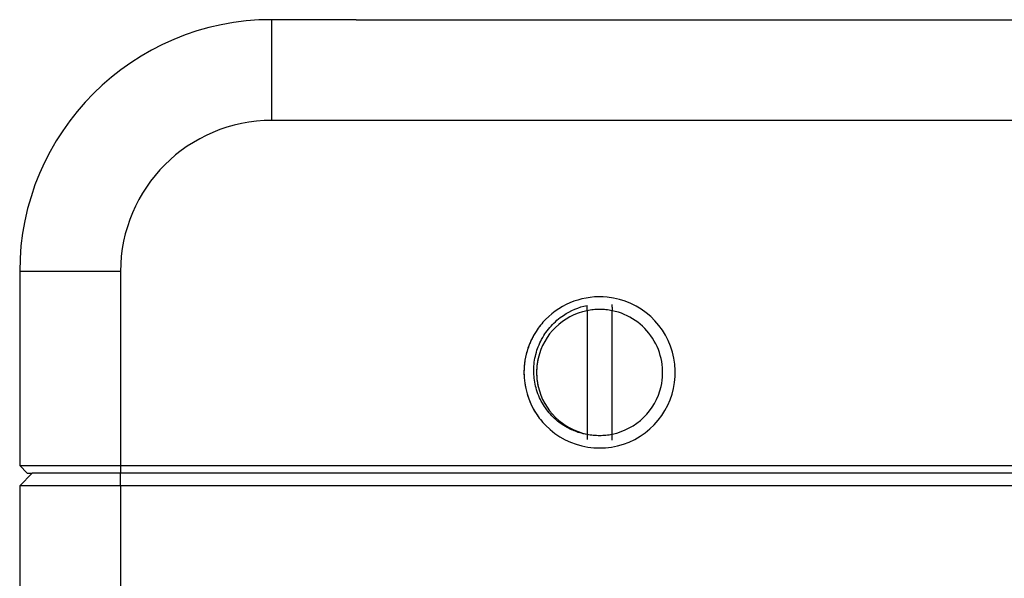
# Model space of a CAD drawing. Extents: x -1765 to 4890, y -3431 to 1272.
# Tile 37 of 189: x -49 to -10, y -2445 to -2423. Entities that reach past the tile are written whole.
import ezdxf

# ---------------------------------------------------------------- set-up
doc = ezdxf.new("R2010")
doc.units = 0
doc.linetypes.add('DASHED', pattern=[15, 7, -8])
doc.layers.get('0').update_dxf_attribs({"linetype": 'CONTINUOUS'})
doc.layers.add('1', color=7, linetype='CONTINUOUS')

# ---------------------------------------------------------------- blocks, each defined once
blk = doc.blocks.new('LATCH_E7018-21201_2__73', base_point=(-42.5, -2440.751))
at = {"color": 7, "linetype": 'DASHED'}
for p, q in [((-40, -2440.751), (-42.5, -2440.751)), ((-38, -2440.751), (-40, -2440.751)), ((-37, -2440.751), (-38, -2440.751)), ((-35.5, -2440.751), (-37, -2440.751)), ((-33.5, -2440.751), (-35.5, -2440.751)), ((-33.28, -2440.751), (-33.5, -2440.751)), ((-17.901, -2440.751), (-33.28, -2440.751)), ((-16.5, -2440.751), (-17.901, -2440.751)), ((-7.5, -2440.751), (-16.5, -2440.751))]:
    blk.add_line(p, q, dxfattribs=at)
blk = doc.blocks.new('LOCK_ASSY__76', base_point=(-42.5, -2440.751))
blk.add_blockref('LATCH_E7018-21201_2__73', (-42.5, -2440.751))
blk = doc.blocks.new('Z_STAGE_PLATE__77', base_point=(-49, -2440.751))
at = {"color": 7, "linetype": 'CONTINUOUS'}
for p, q in [((-39, -2426.751), (-39, -2422.751)), ((-35.661, -2422.751), (-39, -2422.751)), ((-35.661, -2422.751), (-27.455, -2422.751)), ((-27.455, -2422.751), (56.278, -2422.751)), ((99, -2426.751), (-39, -2426.751)), ((-49, -2432.751), (-49, -2440.451)), ((-47.939, -2432.751), (-49, -2432.751)), ((-47.671, -2432.751), (-47.939, -2432.751)), ((-45, -2432.751), (-47.671, -2432.751)), ((-45, -2432.751), (-45, -2440.451)), ((-49, -2440.451), (-45, -2440.451)), ((-48.7, -2440.751), (-49, -2440.451)), ((-45, -2440.451), (105, -2440.451)), ((-45, -2440.451), (-45, -2440.751)), ((-48.7, -2440.751), (-48.5, -2440.751)), ((-45, -2440.751), (-48.5, -2440.751)), ((-42.5, -2440.751), (-45, -2440.751)), ((-40, -2440.751), (-42.5, -2440.751)), ((-38, -2440.751), (-40, -2440.751)), ((-37, -2440.751), (-38, -2440.751)), ((-35.5, -2440.751), (-37, -2440.751)), ((-33.5, -2440.751), (-35.5, -2440.751)), ((-33.28, -2440.751), (-33.5, -2440.751)), ((-17.901, -2440.751), (-33.28, -2440.751)), ((-16.5, -2440.751), (-17.901, -2440.751)), ((-7.5, -2440.751), (-16.5, -2440.751))]:
    blk.add_line(p, q, dxfattribs=at)
for centre, radius, start, end in [((-39, -2432.751), 10, 90, 180), ((-39, -2432.751), 6, 90, 180), ((-26, -2436.751), 3, 84.1677, 135.6023), ((-26, -2436.751), 3, -135.6023, 84.1677), ((-26, -2436.751), 2.5, 78.463, 101.537), ((-26, -2436.751), 3, 135.6023, 147.2168), ((-26, -2436.751), 3, 147.2168, 161.2791), ((-26, -2436.751), 3, 161.2791, 180), ((-26, -2436.751), 3, 180, -147.2168), ((-26, -2436.751), 3, -147.2168, -135.6023), ((-26, -2436.751), 2.5, -101.537, -78.463)]:
    blk.add_arc(centre, radius, start, end, dxfattribs=at)
at = {"color": 7, "linetype": 'DASHED'}
for start, end in [(101.537, 167.1159), (-12.8841, 78.463), (167.1159, 180), (180, -167.1159), (-167.1159, -101.537), (-78.463, -12.8841)]:
    blk.add_arc((-26, -2436.751), 2.5, start, end, dxfattribs=at)
blk = doc.blocks.new('RAIL_E7018-23701_1__79', base_point=(-42.088, -2422.751))
at = {"color": 7, "linetype": 'DASHED'}
for p, q in [((-35.661, -2422.751), (-39, -2422.751)), ((-35.661, -2422.751), (-27.455, -2422.751)), ((-27.455, -2422.751), (56.278, -2422.751))]:
    blk.add_line(p, q, dxfattribs=at)
blk = doc.blocks.new('RAIL_E7018-23701_2__80', base_point=(-42.088, -2422.751))
at = {"color": 7, "linetype": 'DASHED'}
for p, q in [((-35.661, -2422.751), (-39, -2422.751)), ((-35.661, -2422.751), (-27.455, -2422.751)), ((-27.455, -2422.751), (56.278, -2422.751))]:
    blk.add_line(p, q, dxfattribs=at)
blk = doc.blocks.new('CLAMP_ASSY__81', base_point=(-94.807, -2432.751))
for name in ['RAIL_E7018-23701_1__79', 'RAIL_E7018-23701_2__80']:
    blk.add_blockref(name, (-42.088, -2422.751))
blk = doc.blocks.new('PIN_E7018-23703_5__84', base_point=(-29, -2439.751))
at = {"color": 7, "linetype": 'CONTINUOUS'}
for p, q in [((-26.5, -2434.287), (-26.5, -2434.089)), ((-26.5, -2434.287), (-26.5, -2434.302)), ((-26.5, -2434.302), (-26.5, -2439.201)), ((-25.5, -2434.159), (-25.5, -2434.062)), ((-25.5, -2434.163), (-25.5, -2434.159)), ((-25.5, -2434.163), (-25.5, -2434.302)), ((-25.5, -2439.201), (-25.5, -2434.302)), ((-26.5, -2439.201), (-26.5, -2439.215)), ((-26.5, -2439.215), (-26.5, -2439.254)), ((-26.5, -2439.254), (-26.5, -2439.413)), ((-26.5, -2439.414), (-26.5, -2439.413)), ((-25.5, -2439.34), (-25.5, -2439.201)), ((-25.5, -2439.344), (-25.5, -2439.34)), ((-25.5, -2439.44), (-25.5, -2439.344))]:
    blk.add_line(p, q, dxfattribs=at)
at = {"color": 7, "linetype": 'DASHED'}
for start, end in [(84.1677, 135.6023), (-135.6023, 84.1677), (135.6023, 147.2168), (147.2168, 161.2791), (161.2791, 180), (180, -147.2168), (-147.2168, -135.6023)]:
    blk.add_arc((-26, -2436.751), 3, start, end, dxfattribs=at)
at = {"color": 7, "linetype": 'CONTINUOUS'}
for start, end in [(101.537, 167.1159), (-12.8841, 78.463), (167.1159, 180), (180, -167.1159), (-167.1159, -101.537), (-78.463, -12.8841)]:
    blk.add_arc((-26, -2436.751), 2.5, start, end, dxfattribs=at)
blk.add_open_spline([(-26.5, -2439.215), (-26.706, -2439.179), (-26.879, -2439.123), (-27.011, -2439.069), (-27.144, -2439.016), (-27.306, -2438.937), (-27.479, -2438.821), (-27.557, -2438.768), (-27.642, -2438.705), (-27.729, -2438.629), (-27.8, -2438.567), (-27.876, -2438.494), (-27.954, -2438.407), (-28.016, -2438.338), (-28.083, -2438.256), (-28.149, -2438.161), (-28.202, -2438.085), (-28.258, -2437.995), (-28.312, -2437.893), (-28.357, -2437.809), (-28.402, -2437.711), (-28.444, -2437.601), (-28.485, -2437.492), (-28.516, -2437.389), (-28.538, -2437.297), (-28.563, -2437.194), (-28.582, -2437.089), (-28.594, -2436.984), (-28.605, -2436.893), (-28.613, -2436.786), (-28.612, -2436.664), (-28.611, -2436.452), (-28.583, -2436.241), (-28.531, -2436.034), (-28.502, -2435.92), (-28.468, -2435.818), (-28.433, -2435.73), (-28.395, -2435.631), (-28.35, -2435.534), (-28.3, -2435.44), (-28.244, -2435.335), (-28.185, -2435.243), (-28.13, -2435.164), (-28.068, -2435.076), (-28, -2434.991), (-27.927, -2434.91), (-27.854, -2434.83), (-27.776, -2434.754), (-27.694, -2434.683), (-27.604, -2434.605), (-27.516, -2434.54), (-27.437, -2434.486), (-27.153, -2434.296), (-26.836, -2434.161), (-26.5, -2434.089)], degree=3, knots=[0.501729, 0.501729, 0.501729, 0.501729, 1.034204, 1.034204, 1.034204, 1.564955, 1.564955, 1.564955, 1.880198, 1.880198, 1.880198, 2.195794, 2.195794, 2.195794, 2.509545, 2.509545, 2.509545, 2.824393, 2.824393, 2.824393, 3.144319, 3.144319, 3.144319, 3.462655, 3.462655, 3.462655, 3.781176, 3.781176, 3.781176, 4.101123, 4.101123, 4.101123, 4.737732, 4.737732, 4.737732, 5.057552, 5.057552, 5.057552, 5.37698, 5.37698, 5.37698, 5.700692, 5.700692, 5.700692, 6.026208, 6.026208, 6.026208, 6.351948, 6.351948, 6.351948, 6.675775, 6.675775, 6.675775, 7.69773, 7.69773, 7.69773, 7.69773], dxfattribs=at)
blk = doc.blocks.new('PIN_E7018-23703_4__85', base_point=(-29, -2439.751))
at = {"color": 7, "linetype": 'DASHED'}
for p, q in [((-26.5, -2434.287), (-26.5, -2434.302)), ((-25.5, -2434.159), (-25.5, -2434.062)), ((-25.5, -2434.163), (-25.5, -2434.159)), ((-26.5, -2439.201), (-26.5, -2439.215)), ((-26.5, -2439.215), (-26.5, -2439.254)), ((-26.5, -2439.254), (-26.5, -2439.413)), ((-25.5, -2439.34), (-25.5, -2439.201)), ((-25.5, -2439.344), (-25.5, -2439.34)), ((-25.5, -2439.44), (-25.5, -2439.344))]:
    blk.add_line(p, q, dxfattribs=at)
for radius, start, end in [(3, 84.1677, 135.6023), (3, -135.6023, 84.1677), (2.5, 101.537, 167.1159), (2.5, 78.463, 101.537), (2.5, -12.8841, 78.463), (3, 135.6023, 147.2168), (3, 147.2168, 161.2791), (3, 161.2791, 180), (2.5, 167.1159, 180), (3, 180, -147.2168), (2.5, 180, -167.1159), (2.5, -167.1159, -101.537), (2.5, -78.463, -12.8841), (3, -147.2168, -135.6023), (2.5, -101.537, -78.463)]:
    blk.add_arc((-26, -2436.751), radius, start, end, dxfattribs=at)
blk = doc.blocks.new('LATCHPINS__90', base_point=(-29, -2439.751))
for name in ['PIN_E7018-23703_5__84', 'PIN_E7018-23703_4__85']:
    blk.add_blockref(name, (-29, -2439.751))
blk = doc.blocks.new('Z-STAGE_ASSY__91', base_point=(-94.807, -2451.751))
for name, p in [('LOCK_ASSY__76', (-42.5, -2440.751)), ('Z_STAGE_PLATE__77', (-49, -2440.751)), ('CLAMP_ASSY__81', (-94.807, -2432.751)), ('LATCHPINS__90', (-29, -2439.751))]:
    blk.add_blockref(name, p)
blk = doc.blocks.new('PLATE_E7018-27702__92', base_point=(-49, -2450.751))
at = {"color": 7, "linetype": 'CONTINUOUS'}
for p, q in [((-48.5, -2440.751), (-49, -2441.251)), ((-45, -2441.251), (-45, -2440.751)), ((-49, -2441.251), (-49, -2450.751)), ((-45, -2441.251), (-49, -2441.251)), ((-45, -2441.251), (-45, -2447.901)), ((105, -2441.251), (-45, -2441.251))]:
    blk.add_line(p, q, dxfattribs=at)
at = {"color": 7, "linetype": 'DASHED'}
for p, q in [((-45, -2440.751), (-48.5, -2440.751)), ((-42.5, -2440.751), (-45, -2440.751)), ((-40, -2440.751), (-42.5, -2440.751)), ((-38, -2440.751), (-40, -2440.751)), ((-37, -2440.751), (-38, -2440.751)), ((-35.5, -2440.751), (-37, -2440.751)), ((-33.5, -2440.751), (-35.5, -2440.751)), ((-33.28, -2440.751), (-33.5, -2440.751)), ((-17.901, -2440.751), (-33.28, -2440.751)), ((-16.5, -2440.751), (-17.901, -2440.751)), ((-7.5, -2440.751), (-16.5, -2440.751))]:
    blk.add_line(p, q, dxfattribs=at)
blk = doc.blocks.new('PLATE_ASSY_E7018-67702_102', base_point=(-49, -2450.751))
blk.add_blockref('PLATE_E7018-27702__92', (-49, -2450.751))
blk = doc.blocks.new('E7018FA_ASSY_2', base_point=(-94.807, -2451.751))
for name, p in [('Z-STAGE_ASSY__91', (-94.807, -2451.751)), ('PLATE_ASSY_E7018-67702_102', (-49, -2450.751))]:
    blk.add_blockref(name, p)
blk = doc.blocks.new('E7018FA__105', base_point=(-94.807, -2451.751))
blk.add_blockref('E7018FA_ASSY_2', (-94.807, -2451.751))
blk = doc.blocks.new('E7018C_512_ASSY__202', base_point=(-220.3, -2519.751))
blk.add_blockref('E7018FA__105', (-94.807, -2451.751))
blk = doc.blocks.new('SEC1__203', base_point=(-220.3, -2519.751))
blk.add_blockref('E7018C_512_ASSY__202', (-220.3, -2519.751))
blk = doc.blocks.new('VIEW1_POGO_TOWER__234', base_point=(-239.987, -2814.656))
blk.add_blockref('SEC1__203', (-220.3, -2519.751))
blk = doc.blocks.new('SEC_DD__235', base_point=(373.99, -2456.251))
blk.add_blockref('VIEW1_POGO_TOWER__234', (-239.987, -2814.656))
blk = doc.blocks.new('D-E6980-90193-1S11B__236', base_point=(398.638, -2222.889))
at = {"layer": '1'}
blk.add_blockref('SEC_DD__235', (373.99, -2456.251), dxfattribs=at)

msp = doc.modelspace()

# ---------------------------------------------------------------- block references
msp.add_blockref('D-E6980-90193-1S11B__236', (398.638, -2222.889))

doc.saveas('drawing.dxf')
